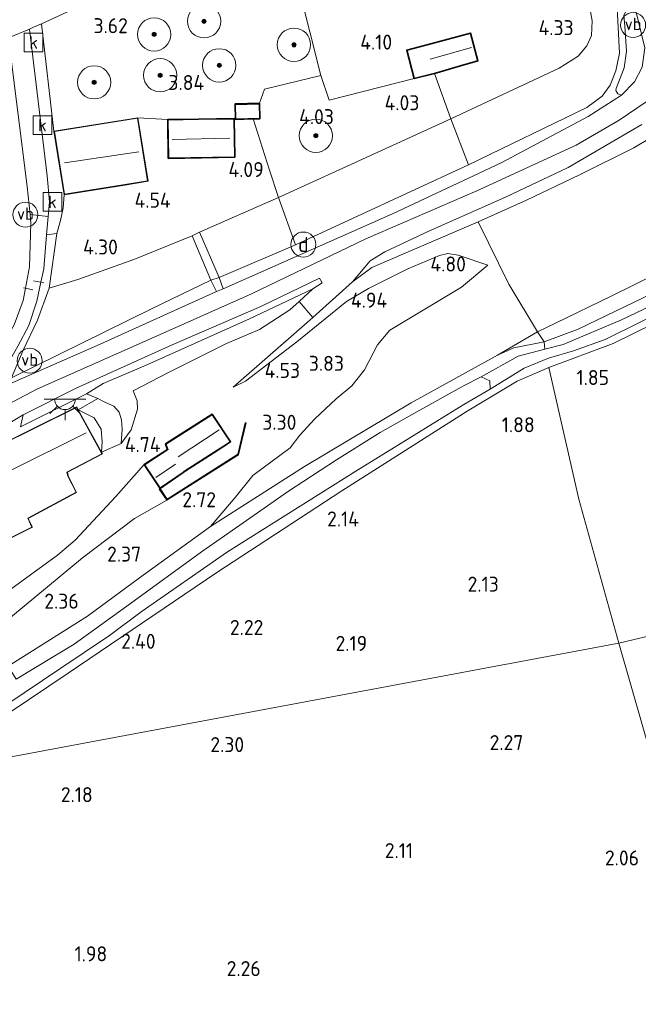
# Model space of a CAD drawing. Extents: x 141961 to 144947, y 416202 to 417778.
# Tile 27 of 122: x 142386 to 142460, y 417126 to 417244. Entities that reach past the tile are written whole.
import ezdxf
from ezdxf.enums import TextEntityAlignment as Align
from ezdxf.lldxf.tags import DXFTag

# ---------------------------------------------------------------- set-up
doc = ezdxf.new("R2010")
doc.units = 0
for name, color, linetype, lineweight in [('B-ME-GR-BOOM-S', 90, 'Continuous', 25), ('B-ME-GR-BOUWLAND_AKKERBOUW-GV', 80, 'Continuous', 13), ('B-ME-GR-GRAS-GV', 60, 'Continuous', 13), ('B-ME-GR-HAAG-G', 90, 'GR-HAAG1', 13), ('B-ME-GR-STRUIK-GV', 90, 'Continuous', 13), ('B-ME-GW-TALUD_KRUIN-G', 90, 'Continuous', 18), ('B-ME-GW-TALUD_TEEN-G', 90, 'Continuous', 18), ('B-ME-IE-MEUBILAIR_DIJKPAAL-S', 7, 'Continuous', 25), ('B-ME-IE-MEUBILAIR_WEGMEUBILAIR-S', 7, 'Continuous', 25), ('B-ME-IE-TERREINAFSCHEIDING_KUNSTMATIG_HEKWERK-G', 20, 'IE-TERREINAFSCHEIDING-KUNSTMATIG', 18), ('B-ME-IE-TERREINAFSCHEIDING_KUNSTMATIG_MUUR-GV', 90, 'Continuous', 18), ('B-ME-KG-GRENS_OPNAME-G', 210, 'KG-OPNAME', 18), ('B-ME-KG-KADASTRAAL_DAKRAND-G', 170, 'Continuous', 18), ('B-ME-KG-KADASTRAAL_NOK-G', 10, 'Continuous', 18), ('B-ME-OG-BEBOUWING_SCHUUR-GV', 7, 'Continuous', 35), ('B-ME-OG-BEBOUWING_TRAP-GV', 7, 'Continuous', 18), ('B-ME-OG-BEBOUWING_WONINGBOUW-GV', 7, 'Continuous', 18), ('B-ME-OG-HOOGTEPUNT-S', 7, 'Continuous', 25), ('B-ME-OG-TERREIN_GROEN_TUIN-GV', 7, 'Continuous', 18), ('B-ME-OG-WATER_SLOOT-G', 120, 'Continuous', 18), ('B-ME-OG-WATER_SLOOT-GV', 120, 'Continuous', 18), ('B-ME-RI-GWA_KOLK-S', 30, 'Continuous', 25), ('B-ME-VH-VERHARDING_ASFALT-GV', 252, 'Continuous', 18), ('B-ME-VH-VERHARDING_BETON-GV', 252, 'Continuous', 18), ('B-ME-VH-VERHARDING_STRAATBAKSTEEN-GV', 252, 'Continuous', 18), ('B-ME-VH-VERHARDING_TEGEL-GV', 252, 'Continuous', 18), ('B-ME-VW-VERKEERSTEKEN_DRAAGCONSTRUCTIE-S', 7, 'Continuous', 25), ('B-ME-WH-WINTERBED-G', 150, 'WH-WINTERBED', 18)]:
    doc.layers.add(name, color=color, linetype=linetype, lineweight=lineweight)
doc.styles.add('NLCS-ISO', font='NLCS-ISO.ttf')
doc.styles.add('NLCS-ISO-ANNOTATIVE-T18', font='NLCS-ISO.ttf', dxfattribs={"height": 1.8})
doc.styles.get("Standard").update_dxf_attribs({"font": 'arial.ttf'})
doc.linetypes.add('GR-HAAG1', pattern='A,6,[176,NLCS.SHX,S=0.125,R=0,X=0,Y=0],-2', length=8)
doc.linetypes.add('IE-TERREINAFSCHEIDING-KUNSTMATIG', pattern='A,4,[82,NLCS.SHX,S=0.75,R=90,X=0,Y=0],4,-2', length=10)
tags = doc.linetypes.add('KG-OPNAME', pattern='A,5.5,-2,["O",Standard,S=1.8,R=0,X=-0.5,Y=-0.9],-2,5.5,-2,[5,NLCS.SHX,S=0.75,R=0,X=0,Y=0],-2', length=19).pattern_tags.tags
tags[6] = DXFTag(74, 10)
tags = doc.linetypes.add('WH-WINTERBED', pattern='A,6,-3.5,["WB",Standard,S=1.8,R=0,X=-1.5,Y=-0.9],-3.5,6,-3.5,6,-3.5,6,-3.5,6,-3.5', length=51).pattern_tags.tags
tags[6] = DXFTag(74, 10)

# ---------------------------------------------------------------- blocks, each defined once
blk = doc.blocks.new('SAL-HOOGTELABEL-SO')
at = {"color": 0, "linetype": 'ByBlock', "lineweight": -2, "style": 'NLCS-ISO-ANNOTATIVE-T18'}
blk.add_attdef('HOOGTE', text='', height=1.8, dxfattribs=at).set_placement((2.79, 0), align=Align.RIGHT)
blk = doc.blocks.new('SGR-BOOM_01-SO')
at = {"linetype": 'ByBlock', "lineweight": 18}
h = blk.add_hatch(color=0, dxfattribs=at)
h.dxf.hatch_style = 1
edge = h.paths.add_edge_path()
edge.add_arc((0, 0), 0.25, 0, 360)
at = {"color": 0, "linetype": 'ByBlock', "lineweight": 18}
for radius in [2, 0.25]:
    blk.add_circle((0, 0), radius, dxfattribs=at)
blk = doc.blocks.new('SIE-DIJKPAAL-SO')
at = {"color": 0, "linetype": 'ByBlock', "lineweight": 18}
blk.add_circle((0, 0), 1.5, dxfattribs=at)
at = {"color": 0, "linetype": 'ByBlock', "lineweight": 18, "style": 'NLCS-ISO'}
blk.add_text('d', height=1.8, dxfattribs=at).set_placement((0, 0), align=Align.MIDDLE_CENTER)
blk = doc.blocks.new('SRI-KOLK-SO')
at = {"color": 0, "linetype": 'ByBlock', "lineweight": 18}
blk.add_lwpolyline([(-1.125, -1.125), (1.125, -1.125), (1.125, 1.125), (-1.125, 1.125)], close=True, dxfattribs=at)
at = {"color": 0, "linetype": 'ByBlock', "lineweight": 18, "style": 'NLCS-ISO'}
blk.add_text('k', height=1.5, dxfattribs=at).set_placement((0, 0), align=Align.MIDDLE_CENTER)
blk = doc.blocks.new('SKL-ET_OV_LICHTPUNT-SO')
at = {"color": 0, "linetype": 'ByBlock', "lineweight": 18}
for points in [[(-1.25, 0), (-2.5, 0)], [(1.25, 0), (2.5, 0)], [(-0.92, -0.85), (-1.83, -1.7)], [(0.92, -0.85), (1.83, -1.7)], [(0, -1.25), (0, -2.5)]]:
    blk.add_lwpolyline(points, dxfattribs=at)
blk.add_lwpolyline([(0, 0), (1.25, 0, -1), (-1.25, 0)], format="xyb", close=True, dxfattribs=at)
blk = doc.blocks.new('SIE-WEG_PAAL_VERKEERSBORD-SO')
at = {"color": 0, "linetype": 'ByBlock', "lineweight": 18}
blk.add_circle((0, 0), 1.5, dxfattribs=at)
at = {"color": 0, "linetype": 'ByBlock', "lineweight": 18, "style": 'NLCS-ISO'}
blk.add_text('vb', height=1.5, dxfattribs=at).set_placement((0, 0.13), align=Align.MIDDLE_CENTER)

msp = doc.modelspace()

# ---------------------------------------------------------------- linework, layer by layer
at = {"layer": 'B-ME-GR-BOUWLAND_AKKERBOUW-GV'}
msp.add_polyline3d([(142617.39, 417207.03, 2.09), (142457.82, 417169.07, 2.27), (142453, 417186.33, 2.23), (142449.41, 417202.14, 1.96), (142457.13, 417205.05, 1.82), (142469.57, 417211.16, 1.81)], dxfattribs=at)
msp.add_polyline3d([(142500.03, 417114.98, 2.26), (142474.93, 417108.04, 2.39), (142471.35, 417121.57, 2.39), (142460.7, 417159.02, 2.28), (142457.82, 417169.07, 2.27), (142617.39, 417207.03, 2.09), (142617.69, 417187.81, 2.11), (142617.81, 417169.15, 2.09), (142617.88, 417158.57, 2.15), (142607.05, 417154.54, 2.21), (142585.91, 417146.64, 2.27), (142563.68, 417138.51, 2.22), (142544.9, 417131.56, 2.19), (142522.68, 417123.34, 2.22)], close=True, dxfattribs=at)
at = {"layer": 'B-ME-GR-GRAS-GV'}
for points in [[(142411.7, 417233.79, 4.06), (142411.75, 417231.94, 4.06), (142411.59, 417232.04, 4.09), (142407.32, 417231.97, 4.09), (142403.6, 417231.91, 4.09), (142400.02, 417232.14, 4.17), (142389.93, 417230.52, 4.17), (142388.45, 417243.4, 4.06), (142392.52, 417245.3, 4.1), (142400.98, 417246.75, 4), (142405.99, 417249.97, 3.96), (142418.09, 417252.82, 3.97), (142421.99, 417237.2, 4.02), (142415.24, 417235.58, 3.99), (142414.63, 417233.87, 4.06)], [(142453.94, 417233.37, 7.27), (142439.74, 417226.49, 7.3), (142437.63, 417232.02, 4.27), (142450.63, 417238.09, 4.14), (142452.92, 417239.54, 4.28), (142453.97, 417240.79, 4.46), (142454.53, 417242.02, 4.51), (142454.6, 417243.79, 4.51), (142453.68, 417248.95, 4.45), (142456.73, 417249.76, 6.01), (142457.6, 417245.31, 6.38), (142457.87, 417239.9, 6.84), (142457.43, 417237.77, 6.93), (142456.77, 417236.07, 7.03), (142455.82, 417234.71, 7.21)], [(142450.18, 417207.47, 2.02), (142448.04, 417206.43, 2.08), (142444.58, 417212.17, 4.12), (142440.91, 417219.64, 7.23), (142446.7, 417222.26, 7.24), (142453.08, 417225.29, 7.24), (142459.62, 417228.51, 7.24), (142463.37, 417230.76, 7.26), (142468.88, 417234.7, 7.18), (142473.26, 417237.87, 7.18), (142476.37, 417240.48, 7.13), (142480.43, 417244.45, 6.96), (142484.59, 417249.08, 6.86), (142488.31, 417246.12, 5.18), (142489.63, 417245.06, 4.58), (142490.16, 417244.64, 4.35), (142496.26, 417239.73, 2.17), (142488.87, 417232.32, 2.13), (142480.58, 417224.48, 2.45), (142474.42, 417219.79, 2.34), (142467.95, 417216.18, 2.14), (142456.97, 417210.75, 2.03)], [(142452.93, 417206.76, 2.03), (142448.82, 417205.23, 2.03), (142448.04, 417206.43, 2.08), (142450.18, 417207.47, 2.02), (142456.97, 417210.75, 2.03), (142467.95, 417216.18, 2.14), (142474.42, 417219.79, 2.34), (142480.58, 417224.48, 2.45), (142488.87, 417232.32, 2.13), (142496.26, 417239.73, 2.17), (142493.51, 417236.25, 2.03), (142489.52, 417231.54, 2.03), (142484.55, 417225.93, 2.03), (142477.46, 417219.83, 2.03), (142471.74, 417216.11, 2.23), (142462.97, 417211.6, 2.22)], [(142435.67, 417237.47, 4.19), (142437.63, 417232.02, 4.27), (142423.78, 417225.7, 4.18), (142416.9, 417222.56, 4.34), (142415.82, 417225.83, 4.25), (142413.86, 417232, 4.14), (142414.68, 417232.02, 4.06), (142414.63, 417233.87, 4.06), (142415.24, 417235.58, 3.99), (142421.99, 417237.2, 4.02), (142423, 417234.23, 3.96), (142433.23, 417236.85, 4.23)], [(142439.74, 417226.49, 7.3), (142418.94, 417216.9, 7.22), (142416.9, 417222.56, 4.34), (142423.78, 417225.7, 4.18), (142437.63, 417232.02, 4.27)], [(142418.94, 417216.9, 7.22), (142409.79, 417212.97, 7.14), (142407.43, 417218.41, 4.37), (142416.9, 417222.56, 4.34)], [(142386.23, 417204.23, 6.47), (142384.82, 417200.93, 7.26), (142401.64, 417209.18, 7.24), (142408.8, 417212.62, 7.14), (142409.45, 417211.26, 7.33), (142395.51, 417204.94, 7.38), (142381.95, 417199.03, 7.32), (142383.52, 417201.2, 7.03), (142384.01, 417201.88, 6.94), (142385.58, 417204.7, 6.35), (142386.91, 417207.18, 6.14), (142387.9, 417210.11, 5.64), (142388.38, 417212.4, 5.32), (142388.72, 417213.99, 5.11), (142389.04, 417218.09, 4.67), (142390.28, 417218.26, 4.52), (142389.38, 417211.68, 5.28), (142387.97, 417207.84, 5.86)], [(142401.64, 417209.18, 7.24), (142384.82, 417200.93, 7.26), (142386.23, 417204.23, 6.47), (142387.97, 417207.84, 5.86), (142389.38, 417211.68, 5.28), (142392.81, 417212.71, 4.39), (142399.54, 417215.12, 4.32), (142406.56, 417217.98, 4.38), (142408.8, 417212.62, 7.14)], [(142393.83, 417198.98, 7.11), (142385.92, 417195.02, 7.09), (142386.24, 417196.48, 7.33), (142392.53, 417199.65, 7.39), (142404.14, 417204.88, 7.32), (142414.78, 417209.46, 7.38), (142421.85, 417212.86, 7.35), (142422.17, 417212.32, 7.25), (142421.04, 417211.61, 7.16), (142413.45, 417208, 7.22), (142401, 417202.45, 7.19), (142395.87, 417200.25, 7.13)], [(142457.82, 417169.07, 2.27), (142371.92, 417153.02, 2.16), (142376.49, 417155.76, 2.23), (142382.33, 417159.21, 2.23), (142391.64, 417165.44, 2.25), (142409.49, 417177.53, 2.32), (142424.51, 417187.35, 2.17), (142439.6, 417196.93, 2.1), (142445.6, 417200.51, 2.13), (142449.41, 417202.14, 1.96), (142453, 417186.33, 2.23)]]:
    msp.add_polyline3d(points, close=True, dxfattribs=at)
for points in [[(142458.4, 417244.47, 6.54), (142458.52, 417243.14, 6.62), (142458.71, 417240.15, 6.89), (142458.45, 417238.13, 7.08), (142457.47, 417235.66, 7.15), (142457.45, 417235.4, 7.2), (142457.68, 417235.03, 7.23), (142458.12, 417234.87, 7.23), (142454.1, 417232.27, 7.29), (142443.66, 417226.74, 7.29), (142430.62, 417220.61, 7.47), (142410.27, 417211.59, 7.34), (142409.79, 417212.97, 7.14), (142418.94, 417216.9, 7.22), (142439.74, 417226.49, 7.3), (142453.94, 417233.37, 7.27), (142455.82, 417234.71, 7.21), (142456.77, 417236.07, 7.03), (142457.43, 417237.77, 6.93), (142457.87, 417239.9, 6.84), (142457.6, 417245.31, 6.38)], [(142384.49, 417241.74, 4.05), (142386.74, 417223.87, 4.29), (142387.08, 417220.51, 4.48), (142387.18, 417219.47, 4.54), (142387, 417214.24, 5.12), (142386.51, 417211.68, 5.47), (142386.23, 417210.2, 5.68), (142385.17, 417207.29, 6.11)], [(142463.37, 417230.76, 7.26), (142459.62, 417228.51, 7.24), (142453.08, 417225.29, 7.24), (142446.7, 417222.26, 7.24), (142440.91, 417219.64, 7.23), (142428.14, 417214.14, 7.3), (142425.82, 417212.45, 7.09), (142427.92, 417214.95, 7.38), (142429.68, 417216.04, 7.34), (142435.07, 417218.55, 7.34), (142444.18, 417222.6, 7.35), (142451.72, 417226.16, 7.41), (142460.56, 417231.32, 7.44)], [(142375.65, 417155.94, 1.38), (142390.65, 417165.97, 1.38), (142396.6, 417169.99, 1.38), (142400.41, 417172.83, 1.38), (142410.8, 417180.03, 1.38), (142426.21, 417189.72, 1.38), (142439.19, 417197.73, 1.38), (142442.33, 417199.57, 1.38), (142446.43, 417202.07, 1.38), (142449.35, 417203.27, 1.38), (142452.37, 417204.16, 1.38), (142456.16, 417205.52, 1.38), (142468.78, 417211.75, 1.38)], [(142469.57, 417211.16, 1.81), (142457.13, 417205.05, 1.82), (142449.41, 417202.14, 1.96), (142445.6, 417200.51, 2.13), (142439.6, 417196.93, 2.1), (142424.51, 417187.35, 2.17), (142409.49, 417177.53, 2.32), (142391.64, 417165.44, 2.25), (142382.33, 417159.21, 2.23)], [(142465.24, 417211.29, 1.43), (142458.13, 417207.88, 1.43), (142451.11, 417204.9, 1.43), (142448.93, 417204.36, 1.43), (142448.82, 417205.23, 2.03), (142452.93, 417206.76, 2.03), (142462.97, 417211.6, 2.22)], [(142340.85, 417124.51, 3.21), (142335.54, 417126.01, 3.54), (142336.38, 417127.79, 3.6), (142337.28, 417129.7, 3.62), (142337.96, 417131.1, 3.65), (142340.76, 417130.22, 3.4), (142342.62, 417129.79, 3.35), (142350.42, 417127.09, 2.55), (142349.31, 417129.09, 2.46), (142347.6, 417130.82, 2.46), (142344.84, 417133.02, 2.56), (142347.76, 417136.65, 2.38), (142349.49, 417138.2, 2.36), (142351.53, 417139.79, 2.21), (142357.26, 417143.31, 2.26), (142371.92, 417153.02, 2.16), (142457.82, 417169.07, 2.27), (142460.7, 417159.02, 2.28), (142471.35, 417121.57, 2.39)]]:
    msp.add_polyline3d(points, dxfattribs=at)
at = {"layer": 'B-ME-GR-HAAG-G'}
msp.add_polyline3d([(142380.6, 417172.53, 3.83), (142390.35, 417179.63, 4.1), (142392.49, 417181.44, 4.27), (142397.36, 417186.66, 4.5), (142400.79, 417190.49, 4.59)], dxfattribs=at)
at = {"layer": 'B-ME-GR-STRUIK-GV'}
msp.add_polyline3d([(142459.69, 417236.47, 7.22), (142458.12, 417234.87, 7.23), (142457.68, 417235.03, 7.23), (142457.45, 417235.4, 7.2), (142457.47, 417235.66, 7.15), (142458.45, 417238.13, 7.08), (142458.71, 417240.15, 6.89), (142458.52, 417243.14, 6.62), (142458.4, 417244.47, 6.54), (142458.71, 417245.01, 6.46), (142459.77, 417245.31, 6.54), (142460.93, 417240.53, 7.01), (142460.59, 417238.2, 7.14)], close=True, dxfattribs=at)
at = {"layer": 'B-ME-GW-TALUD_KRUIN-G'}
for points in [[(142440.91, 417219.64, 7.23), (142428.14, 417214.14, 7.3), (142425.82, 417212.45, 7.09)], [(142409.79, 417212.97, 7.14), (142418.94, 417216.9, 7.22)], [(142408.75, 417183.07, 2.01), (142411.71, 417186.56, 2.42), (142413.84, 417189.17, 2.95), (142418.32, 417192.5, 2.83), (142419.48, 417194.03, 3.3), (142421.29, 417195.99, 3.71), (142423.83, 417198.38, 3.96), (142425.74, 417199.96, 4.03), (142427.24, 417201.86, 4.12), (142428.79, 417204.86, 4.48), (142430.29, 417206.64, 4.84), (142436.09, 417210.1, 4.85), (142438.91, 417211.78, 4.88), (142442.08, 417214.44, 5)], [(142384.82, 417200.93, 7.26), (142401.64, 417209.18, 7.24), (142408.8, 417212.62, 7.14)], [(142421.04, 417211.61, 7.16), (142413.45, 417208, 7.22), (142401, 417202.45, 7.19), (142395.87, 417200.25, 7.13), (142393.83, 417198.98, 7.11), (142395.22, 417198.43, 6.91)]]:
    msp.add_polyline3d(points, dxfattribs=at)
at = {"layer": 'B-ME-GW-TALUD_TEEN-G'}
for points in [[(142450.26, 417265.99, 4.48), (142450.56, 417264.43, 4.37), (142452.52, 417255.14, 4.39), (142452.79, 417253.88, 4.39), (142453.68, 417248.95, 4.45), (142454.6, 417243.79, 4.51), (142454.53, 417242.02, 4.51), (142453.97, 417240.79, 4.46), (142452.92, 417239.54, 4.28), (142450.63, 417238.09, 4.14), (142437.63, 417232.02, 4.27), (142423.78, 417225.7, 4.18), (142416.9, 417222.56, 4.34)], [(142496.26, 417239.73, 2.17), (142488.87, 417232.32, 2.13), (142480.58, 417224.48, 2.45), (142474.42, 417219.79, 2.34), (142467.95, 417216.18, 2.14), (142456.97, 417210.75, 2.03), (142450.18, 417207.47, 2.02), (142448.04, 417206.43, 2.08), (142443.21, 417203.63, 2.03)], [(142411.46, 417199.78, 5.33), (142412.95, 417200.51, 5.17), (142419.12, 417205.22, 5.33), (142425.07, 417210.08, 5.72), (142427.72, 417211.64, 5.8), (142432.46, 417213.98, 5.74), (142436.24, 417215.62, 5.84), (142437.27, 417215.83, 5.78), (142438.51, 417215.66, 5.61), (142442.08, 417214.44, 5)], [(142389.38, 417211.68, 5.28), (142387.97, 417207.84, 5.86), (142386.23, 417204.23, 6.47), (142384.82, 417200.93, 7.26)], [(142398.03, 417193.02, 4.96), (142399.23, 417194.69, 5.27), (142399.99, 417197.17, 5.41), (142399.93, 417198.15, 5.47), (142399.44, 417199.36, 5.61), (142403.63, 417201.5, 5.76), (142410.68, 417205.02, 5.97), (142414.63, 417206.71, 6.27), (142418.28, 417209.06, 6.66), (142419.38, 417210.08, 6.86), (142421.04, 417211.61, 7.16)], [(142384.45, 417166.3, 2.2), (142384.46, 417168.48, 2.56), (142383.89, 417170.75, 2.7), (142384.13, 417171.66, 2.7), (142384.95, 417172.33, 2.73), (142393.37, 417179.32, 3.01), (142399.62, 417184.01, 3.45), (142403.5, 417186.22, 3.39)]]:
    msp.add_polyline3d(points, dxfattribs=at)
at = {"layer": 'B-ME-IE-TERREINAFSCHEIDING_KUNSTMATIG_HEKWERK-G'}
for points in [[(142521.69, 417304.32, 6.66), (142519.46, 417301.82, 6.68), (142514.92, 417296.2, 6.71), (142510.86, 417290.43, 6.71), (142505.7, 417282.42, 6.74), (142501.7, 417275.81, 6.76), (142499.07, 417271.09, 6.79), (142495.9, 417265.29, 6.8), (142492.77, 417260.42, 6.82), (142490.42, 417256.9, 6.8), (142487.56, 417253.01, 6.81), (142484.59, 417249.08, 6.86), (142480.43, 417244.45, 6.96), (142476.37, 417240.48, 7.13), (142473.26, 417237.87, 7.18), (142468.88, 417234.7, 7.18), (142463.37, 417230.76, 7.26), (142459.62, 417228.51, 7.24), (142453.08, 417225.29, 7.24), (142446.7, 417222.26, 7.24), (142440.91, 417219.64, 7.23)], [(142392.52, 417245.3, 4.1), (142400.98, 417246.75, 4), (142405.99, 417249.97, 3.96), (142418.09, 417252.82, 3.97), (142421.99, 417237.2, 4.02), (142415.24, 417235.58, 3.99), (142414.63, 417233.87, 4.06)], [(142456.73, 417249.76, 6.01), (142457.6, 417245.31, 6.38), (142457.87, 417239.9, 6.84), (142457.43, 417237.77, 6.93), (142456.77, 417236.07, 7.03), (142455.82, 417234.71, 7.21), (142453.94, 417233.37, 7.27), (142439.74, 417226.49, 7.3), (142418.94, 417216.9, 7.22)], [(142389.93, 417230.52, 4.17), (142388.45, 417243.4, 4.06)], [(142448.82, 417205.23, 2.03), (142452.93, 417206.76, 2.03), (142462.97, 417211.6, 2.22), (142471.74, 417216.11, 2.23), (142477.46, 417219.83, 2.03), (142484.55, 417225.93, 2.03), (142489.52, 417231.54, 2.03), (142493.51, 417236.25, 2.03), (142496.26, 417239.73, 2.17)], [(142421.99, 417237.2, 4.02), (142423, 417234.23, 3.96), (142433.23, 417236.85, 4.23)], [(142435.67, 417237.47, 4.19), (142437.63, 417232.02, 4.27)], [(142403.6, 417231.91, 4.09), (142400.02, 417232.14, 4.17)], [(142411.59, 417232.04, 4.09), (142411.75, 417231.94, 4.06)], [(142413.86, 417232, 4.14), (142415.82, 417225.83, 4.25), (142416.9, 417222.56, 4.34)], [(142437.63, 417232.02, 4.27), (142439.74, 417226.49, 7.3)], [(142416.9, 417222.56, 4.34), (142407.43, 417218.41, 4.37)], [(142418.94, 417216.9, 7.22), (142416.9, 417222.56, 4.34)], [(142440.91, 417219.64, 7.23), (142444.58, 417212.17, 4.12), (142448.04, 417206.43, 2.08), (142448.82, 417205.23, 2.03)], [(142390.28, 417218.26, 4.52), (142389.38, 417211.68, 5.28)], [(142406.56, 417217.98, 4.38), (142399.54, 417215.12, 4.32), (142392.81, 417212.71, 4.39), (142389.38, 417211.68, 5.28)], [(142387.48, 417212.57, 5.32), (142388.38, 417212.4, 5.32), (142388.73, 417212.31, 5.32)], [(142425.82, 417212.45, 7.09), (142421.03, 417208.17, 6.74), (142420.04, 417207.29, 6.67), (142411.46, 417199.78, 5.33)], [(142386.29, 417211.72, 5.47), (142386.51, 417211.68, 5.47), (142387.4, 417211.46, 5.44)], [(142457.82, 417169.07, 2.27), (142453, 417186.33, 2.23), (142449.41, 417202.14, 1.96)], [(142361.06, 417073.11, 2.29), (142382.61, 417079.72, 2.31), (142405.93, 417086.9, 2.31), (142429.25, 417094.08, 2.31), (142449.15, 417100.18, 2.35), (142474.93, 417108.04, 2.39), (142471.35, 417121.57, 2.39), (142460.7, 417159.02, 2.28), (142457.82, 417169.07, 2.27)]]:
    msp.add_polyline3d(points, dxfattribs=at)
at = {"layer": 'B-ME-IE-TERREINAFSCHEIDING_KUNSTMATIG_MUUR-GV'}
msp.add_polyline3d([(142412.12, 417191.68, 3.17), (142403.5, 417186.22, 3.39), (142402.59, 417187.56, 3.76), (142402.68, 417187.62, 4.59), (142403.53, 417186.36, 4.56), (142412.03, 417191.74, 4.54), (142412.92, 417195.53, 4.47), (142413.02, 417195.51, 4.21)], close=True, dxfattribs=at)
at = {"layer": 'B-ME-KG-GRENS_OPNAME-G'}
msp.add_polyline3d([(142460.17, 417290.25, 3.81), (142456.6, 417285.81, 4.3), (142453.61, 417282.09, 4.3), (142453.33, 417281.78, 4.51), (142449.17, 417276.27, 4.55), (142448.76, 417275.8, 4.51), (142448.44, 417275.45, 4.57), (142447.92, 417274.81, 4.5), (142445.6, 417271.86, 4.49), (142443.43, 417269.86, 4.51), (142441.85, 417268.4, 4.4), (142436.5, 417265.9, 4.18), (142433.54, 417264.51, 4.18), (142418.04, 417256.17, 4), (142392.52, 417245.3, 4.1), (142388.45, 417243.4, 4.06), (142387.47, 417243.01, 4.05), (142387.01, 417242.77, 4.03), (142384.49, 417241.74, 4.05), (142383.15, 417241.23, 4.06), (142360.18, 417230.32, 3.63), (142273.58, 417189.01, 2.21)], dxfattribs=at)
at = {"layer": 'B-ME-KG-KADASTRAAL_DAKRAND-G'}
for points in [[(142433.27, 417236.91, 5.25), (142432.38, 417240.22, 5.25), (142434.63, 417240.83, 6.63), (142439.94, 417242.25, 6.63), (142440.81, 417239, 6.63), (142438.76, 417238.41, 6.63), (142435.62, 417237.51, 6.63)], [(142411.8, 417231.99, 5.76), (142411.75, 417233.74, 5.98), (142414.58, 417233.82, 5.98), (142414.62, 417232.07, 5.76)], [(142391.2, 417222.95, 7.03), (142389.99, 417230.48, 7.03), (142399.98, 417232.08, 7.03), (142401.19, 417224.55, 7.03), (142398.46, 417224.11, 7.03)], [(142403.72, 417227.32, 6.47), (142403.65, 417231.86, 6.47), (142407.32, 417231.92, 6.47), (142411.54, 417231.98, 6.47), (142411.61, 417227.44, 6.47)], [(142368.26, 417172.84, 6.99), (142367.2, 417175.06, 7), (142366.96, 417175.66, 9.78), (142366.23, 417175.27, 9.78), (142362.72, 417182.52, 10.32), (142367.05, 417184.71, 10.52), (142373.71, 417188.04, 10.52), (142373.88, 417188.07, 9.93), (142392.65, 417197.36, 9.88), (142395.7, 417191.8, 9.88), (142391.49, 417189.6, 9.74), (142391.6, 417189.12, 7.4), (142392.59, 417187.19, 7.31), (142386.79, 417184.05, 7.31), (142387.3, 417183, 6.98), (142377.48, 417178.07, 6.67), (142377.79, 417177.39, 7)], [(142408.94, 417196.47, 7.04), (142403.4, 417192.96, 7.04), (142403.65, 417192.3, 6.62), (142400.86, 417190.47, 6.62), (142402.69, 417187.69, 6.42), (142405.45, 417189.58, 6.62), (142405.6, 417189.69, 7.02), (142409.16, 417191.98, 7.02), (142411.09, 417193.24, 7.04)]]:
    msp.add_polyline3d(points, close=True, dxfattribs=at)
at = {"layer": 'B-ME-KG-KADASTRAAL_NOK-G'}
for points in [[(142435.13, 417239.17, 8.32), (142440.1, 417240.59, 8.32)], [(142411.8, 417233.69, 5.98), (142414.53, 417233.77, 5.97)], [(142404.14, 417229.53, 8.67), (142411.06, 417229.69, 8.67)], [(142391.2, 417226.74, 11.01), (142400.12, 417228.05, 11.01)], [(142409.8, 417194.66, 9.13), (142404.86, 417191.44, 9.13)], [(142375.33, 417185.14, 12.81), (142393.8, 417194.29, 12.82)], [(142404.54, 417190.53, 7.83), (142402.18, 417188.94, 7.83)]]:
    msp.add_polyline3d(points, dxfattribs=at)
at = {"layer": 'B-ME-OG-BEBOUWING_SCHUUR-GV'}
for points in [[(142435.67, 417237.47, 4.19), (142433.23, 417236.85, 4.23), (142432.32, 417240.26, 4.23), (142434.61, 417240.87, 4.23), (142439.97, 417242.31, 4.23), (142440.87, 417238.96, 4.23), (142438.77, 417238.36, 4.23)], [(142413.86, 417232, 4.14), (142411.75, 417231.94, 4.06), (142411.7, 417233.79, 4.06), (142414.63, 417233.87, 4.06), (142414.68, 417232.02, 4.06)], [(142411.66, 417227.39, 4.09), (142403.67, 417227.26, 4.09), (142403.6, 417231.91, 4.09), (142407.32, 417231.97, 4.09), (142411.59, 417232.04, 4.09)], [(142405.48, 417189.54, 4.59), (142402.68, 417187.62, 4.59), (142400.79, 417190.49, 4.59), (142403.59, 417192.32, 4.59), (142403.34, 417192.98, 4.59), (142408.95, 417196.54, 4.59), (142411.16, 417193.23, 4.59), (142409.19, 417191.94, 4.59), (142405.63, 417189.65, 4.59)]]:
    msp.add_polyline3d(points, close=True, dxfattribs=at)
at = {"layer": 'B-ME-OG-BEBOUWING_TRAP-GV'}
for points in [[(142409.79, 417212.97, 7.14), (142408.8, 417212.62, 7.14), (142406.56, 417217.98, 4.38), (142407.43, 417218.41, 4.37)], [(142398.03, 417193.02, 4.96), (142395.66, 417191.97, 5.04), (142395.72, 417193.24, 5.32), (142395.62, 417194.75, 5.78), (142394.77, 417196.12, 6.26), (142392.86, 417197.08, 6.77), (142395.22, 417198.43, 6.91), (142395.99, 417198.03, 6.7), (142397.14, 417197.52, 6.45), (142397.77, 417196.78, 6.21), (142398.04, 417195.89, 5.84), (142398.12, 417194.75, 5.39)]]:
    msp.add_polyline3d(points, close=True, dxfattribs=at)
at = {"layer": 'B-ME-OG-BEBOUWING_WONINGBOUW-GV'}
for points in [[(142398.47, 417224.06, 4.17), (142391.16, 417222.89, 4.49), (142389.93, 417230.52, 4.17), (142400.02, 417232.14, 4.17), (142401.25, 417224.51, 4.17)], [(142377.86, 417177.37, 4.71), (142368.23, 417172.77, 4.71), (142367.16, 417175.04, 4.71), (142366.94, 417175.59, 4.71), (142366.21, 417175.2, 4.71), (142365.9, 417175.83, 6.73), (142362.65, 417182.54, 7.33), (142367.03, 417184.76, 7.33), (142373.7, 417188.09, 7.33), (142373.87, 417188.11, 7.33), (142392.67, 417197.42, 6.9), (142392.86, 417197.08, 6.77), (142395.66, 417191.97, 5.04), (142395.76, 417191.78, 4.71), (142391.55, 417189.58, 4.71), (142391.65, 417189.14, 4.71), (142392.66, 417187.16, 4.71), (142386.86, 417184.03, 4.71), (142387.37, 417182.98, 4.71), (142377.55, 417178.05, 4.71)]]:
    msp.add_polyline3d(points, close=True, dxfattribs=at)
at = {"layer": 'B-ME-OG-TERREIN_GROEN_TUIN-GV'}
for points in [[(142453.68, 417248.95, 4.45), (142454.6, 417243.79, 4.51), (142454.53, 417242.02, 4.51), (142453.97, 417240.79, 4.46), (142452.92, 417239.54, 4.28), (142450.63, 417238.09, 4.14), (142437.63, 417232.02, 4.27), (142435.67, 417237.47, 4.19), (142438.77, 417238.36, 4.23), (142440.87, 417238.96, 4.23), (142439.97, 417242.31, 4.23), (142434.61, 417240.87, 4.23), (142432.32, 417240.26, 4.23), (142433.23, 417236.85, 4.23), (142423, 417234.23, 3.96), (142421.99, 417237.2, 4.02), (142418.09, 417252.82, 3.97)], [(142377.55, 417178.05, 4.71), (142387.37, 417182.98, 4.71), (142386.86, 417184.03, 4.71), (142392.66, 417187.16, 4.71), (142391.65, 417189.14, 4.71), (142391.55, 417189.58, 4.71), (142395.76, 417191.78, 4.71), (142395.66, 417191.97, 5.04), (142398.03, 417193.02, 4.96), (142399.23, 417194.69, 5.27), (142399.99, 417197.17, 5.41), (142399.93, 417198.15, 5.47), (142399.44, 417199.36, 5.61), (142403.63, 417201.5, 5.76), (142410.68, 417205.02, 5.97), (142414.63, 417206.71, 6.27), (142418.28, 417209.06, 6.66), (142419.38, 417210.08, 6.86), (142421.03, 417208.17, 6.74), (142420.04, 417207.29, 6.67), (142411.46, 417199.78, 5.33), (142412.95, 417200.51, 5.17), (142419.12, 417205.22, 5.33), (142425.07, 417210.08, 5.72), (142427.72, 417211.64, 5.8), (142432.46, 417213.98, 5.74), (142436.24, 417215.62, 5.84), (142437.27, 417215.83, 5.78), (142438.51, 417215.66, 5.61), (142442.08, 417214.44, 5), (142438.91, 417211.78, 4.88), (142436.09, 417210.1, 4.85), (142430.29, 417206.64, 4.84), (142428.79, 417204.86, 4.48), (142427.24, 417201.86, 4.12), (142425.74, 417199.96, 4.03), (142423.83, 417198.38, 3.96), (142421.29, 417195.99, 3.71), (142419.48, 417194.03, 3.3), (142418.32, 417192.5, 2.83), (142413.84, 417189.17, 2.95), (142411.71, 417186.56, 2.42), (142408.75, 417183.07, 2.01), (142400.2, 417176.92, 2), (142393.98, 417172.29, 1.98), (142384.45, 417166.3, 2.2)], [(142372.67, 417188.4, 7.31), (142386.24, 417196.48, 7.33), (142385.92, 417195.02, 7.09), (142393.83, 417198.98, 7.11), (142395.22, 417198.43, 6.91), (142392.86, 417197.08, 6.77), (142392.67, 417197.42, 6.9), (142373.87, 417188.11, 7.33)], [(142384.95, 417172.33, 2.73), (142393.37, 417179.32, 3.01), (142399.62, 417184.01, 3.45), (142403.5, 417186.22, 3.39), (142412.12, 417191.68, 3.17), (142413.02, 417195.51, 4.21), (142412.92, 417195.53, 4.47), (142412.03, 417191.74, 4.54), (142403.53, 417186.36, 4.56), (142402.68, 417187.62, 4.59), (142405.48, 417189.54, 4.59), (142405.63, 417189.65, 4.59), (142409.19, 417191.94, 4.59), (142411.16, 417193.23, 4.59), (142408.95, 417196.54, 4.59), (142403.34, 417192.98, 4.59), (142403.59, 417192.32, 4.59), (142400.79, 417190.49, 4.59), (142397.36, 417186.66, 4.5), (142392.49, 417181.44, 4.27), (142390.35, 417179.63, 4.1), (142380.6, 417172.53, 3.83)]]:
    msp.add_polyline3d(points, dxfattribs=at)
for points in [[(142403.6, 417231.91, 4.09), (142403.67, 417227.26, 4.09), (142411.66, 417227.39, 4.09), (142411.59, 417232.04, 4.09), (142411.75, 417231.94, 4.06), (142413.86, 417232, 4.14), (142415.82, 417225.83, 4.25), (142416.9, 417222.56, 4.34), (142407.43, 417218.41, 4.37), (142406.56, 417217.98, 4.38), (142399.54, 417215.12, 4.32), (142392.81, 417212.71, 4.39), (142389.38, 417211.68, 5.28), (142390.28, 417218.26, 4.52), (142390.73, 417219.82, 4.54), (142391.06, 417221.34, 4.54), (142391.16, 417222.89, 4.49), (142398.47, 417224.06, 4.17), (142401.25, 417224.51, 4.17), (142400.02, 417232.14, 4.17)], [(142440.91, 417219.64, 7.23), (142444.58, 417212.17, 4.12), (142448.04, 417206.43, 2.08), (142443.21, 417203.63, 2.03), (142432.84, 417197.93, 2.03), (142420.03, 417190.25, 2.03), (142408.75, 417183.07, 2.01), (142411.71, 417186.56, 2.42), (142413.84, 417189.17, 2.95), (142418.32, 417192.5, 2.83), (142419.48, 417194.03, 3.3), (142421.29, 417195.99, 3.71), (142423.83, 417198.38, 3.96), (142425.74, 417199.96, 4.03), (142427.24, 417201.86, 4.12), (142428.79, 417204.86, 4.48), (142430.29, 417206.64, 4.84), (142436.09, 417210.1, 4.85), (142438.91, 417211.78, 4.88), (142442.08, 417214.44, 5), (142438.51, 417215.66, 5.61), (142437.27, 417215.83, 5.78), (142436.24, 417215.62, 5.84), (142432.46, 417213.98, 5.74), (142427.72, 417211.64, 5.8), (142425.07, 417210.08, 5.72), (142419.12, 417205.22, 5.33), (142412.95, 417200.51, 5.17), (142411.46, 417199.78, 5.33), (142420.04, 417207.29, 6.67), (142421.03, 417208.17, 6.74), (142425.82, 417212.45, 7.09), (142428.14, 417214.14, 7.3)], [(142399.23, 417194.69, 5.27), (142398.03, 417193.02, 4.96), (142398.12, 417194.75, 5.39), (142398.04, 417195.89, 5.84), (142397.77, 417196.78, 6.21), (142397.14, 417197.52, 6.45), (142395.99, 417198.03, 6.7), (142395.22, 417198.43, 6.91), (142393.83, 417198.98, 7.11), (142395.87, 417200.25, 7.13), (142401, 417202.45, 7.19), (142413.45, 417208, 7.22), (142421.04, 417211.61, 7.16), (142419.38, 417210.08, 6.86), (142418.28, 417209.06, 6.66), (142414.63, 417206.71, 6.27), (142410.68, 417205.02, 5.97), (142403.63, 417201.5, 5.76), (142399.44, 417199.36, 5.61), (142399.93, 417198.15, 5.47), (142399.99, 417197.17, 5.41)], [(142445.2, 417204.51, 2.03), (142443.21, 417203.63, 2.03), (142448.04, 417206.43, 2.08), (142448.82, 417205.23, 2.03)], [(142392.36, 417168.94, 1.38), (142385.4, 417164.75, 1.38), (142384.45, 417166.3, 2.2), (142393.98, 417172.29, 1.98), (142400.2, 417176.92, 2), (142408.75, 417183.07, 2.01), (142420.03, 417190.25, 2.03), (142432.84, 417197.93, 2.03), (142443.21, 417203.63, 2.03), (142445.2, 417204.51, 2.03), (142448.82, 417205.23, 2.03), (142448.93, 417204.36, 1.43), (142445.72, 417203.5, 1.43), (142441.25, 417201.02, 1.38), (142439.23, 417200.01, 1.38), (142433.53, 417196.85, 1.38), (142429.12, 417194.35, 1.38), (142423.89, 417191.06, 1.38), (142417.98, 417187.23, 1.38), (142414.4, 417184.7, 1.38), (142411.36, 417182.6, 1.38), (142407.65, 417180.04, 1.38), (142398.71, 417173.49, 1.38)], [(142395.72, 417193.24, 5.32), (142395.66, 417191.97, 5.04), (142392.86, 417197.08, 6.77), (142394.77, 417196.12, 6.26), (142395.62, 417194.75, 5.78)], [(142384.46, 417168.48, 2.56), (142384.45, 417166.3, 2.2), (142381.22, 417167.81, 3.62), (142380.19, 417169.74, 3.77), (142380.1, 417171.19, 3.75), (142380.6, 417172.53, 3.83), (142390.35, 417179.63, 4.1), (142392.49, 417181.44, 4.27), (142397.36, 417186.66, 4.5), (142400.79, 417190.49, 4.59), (142402.68, 417187.62, 4.59), (142402.59, 417187.56, 3.76), (142403.5, 417186.22, 3.39), (142399.62, 417184.01, 3.45), (142393.37, 417179.32, 3.01), (142384.95, 417172.33, 2.73), (142384.13, 417171.66, 2.7), (142383.89, 417170.75, 2.7)]]:
    msp.add_polyline3d(points, close=True, dxfattribs=at)
at = {"layer": 'B-ME-OG-WATER_SLOOT-G'}
for points in [[(142371.92, 417153.02, 2.16), (142376.49, 417155.76, 2.23), (142382.33, 417159.21, 2.23), (142391.64, 417165.44, 2.25), (142409.49, 417177.53, 2.32), (142424.51, 417187.35, 2.17), (142439.6, 417196.93, 2.1), (142445.6, 417200.51, 2.13), (142449.41, 417202.14, 1.96), (142457.13, 417205.05, 1.82), (142469.57, 417211.16, 1.81), (142479.58, 417217.67, 1.84), (142490.4, 417227.15, 1.83), (142499.85, 417239.05, 1.92), (142507.47, 417250.53, 2), (142513.65, 417260.65, 2.01), (142516.54, 417265.3, 2.13), (142518.63, 417268.6, 2.12), (142523.4, 417276.21, 2.12), (142524.35, 417277.39, 2.11), (142525.41, 417278.03, 2.01), (142528.05, 417278.62, 2.13)], [(142448.82, 417205.23, 2.03), (142445.2, 417204.51, 2.03), (142443.21, 417203.63, 2.03), (142432.84, 417197.93, 2.03), (142420.03, 417190.25, 2.03), (142408.75, 417183.07, 2.01), (142400.2, 417176.92, 2), (142393.98, 417172.29, 1.98), (142384.45, 417166.3, 2.2), (142376.6, 417160.02, 2.16)]]:
    msp.add_polyline3d(points, dxfattribs=at)
at = {"layer": 'B-ME-OG-WATER_SLOOT-GV'}
for points in [[(142468.78, 417211.75, 1.38), (142456.16, 417205.52, 1.38), (142452.37, 417204.16, 1.38), (142449.35, 417203.27, 1.38), (142446.43, 417202.07, 1.38), (142442.33, 417199.57, 1.38), (142442.29, 417200.55, 1.38), (142441.25, 417201.02, 1.38), (142445.72, 417203.5, 1.43), (142448.93, 417204.36, 1.43), (142451.11, 417204.9, 1.43), (142458.13, 417207.88, 1.43), (142465.24, 417211.29, 1.43)], [(142385.4, 417164.75, 1.38), (142392.36, 417168.94, 1.38), (142398.71, 417173.49, 1.38), (142407.65, 417180.04, 1.38), (142411.36, 417182.6, 1.38), (142414.4, 417184.7, 1.38), (142417.98, 417187.23, 1.38), (142423.89, 417191.06, 1.38), (142429.12, 417194.35, 1.38), (142433.53, 417196.85, 1.38), (142439.23, 417200.01, 1.38), (142441.25, 417201.02, 1.38), (142442.29, 417200.55, 1.38), (142442.33, 417199.57, 1.38), (142439.19, 417197.73, 1.38), (142426.21, 417189.72, 1.38), (142410.8, 417180.03, 1.38), (142400.41, 417172.83, 1.38), (142396.6, 417169.99, 1.38), (142390.65, 417165.97, 1.38), (142375.65, 417155.94, 1.38)]]:
    msp.add_polyline3d(points, dxfattribs=at)
at = {"layer": 'B-ME-VH-VERHARDING_ASFALT-GV'}
for points in [[(142460.93, 417240.53, 7.01), (142459.77, 417245.31, 6.54), (142453.34, 417264.18, 5.16), (142452.43, 417266.41, 4.97), (142451.56, 417267.1, 4.82), (142450.51, 417266.9, 4.68), (142448.98, 417265.95, 4.5), (142447.01, 417267.73, 4.34), (142449.13, 417270.03, 4.61), (142449.36, 417271.27, 4.52), (142449.04, 417272.6, 4.56), (142448.44, 417275.45, 4.57), (142448.76, 417275.8, 4.51), (142449.17, 417276.27, 4.55), (142453.33, 417281.78, 4.51), (142453.49, 417281.08, 4.53), (142453.73, 417280.01, 4.54), (142454.8, 417275.18, 4.63), (142453.89, 417274.96, 4.62), (142455.26, 417270.17, 4.88), (142455.69, 417268.28, 4.98), (142459.19, 417256.64, 5.73), (142461.44, 417250.49, 6.24)], [(142316.59, 417166.67, 7.39), (142322.3, 417169.96, 7.41), (142327.87, 417173.24, 7.39), (142332.83, 417175.83, 7.37), (142338.68, 417178.67, 7.35), (142348.92, 417183.13, 7.36), (142361.25, 417188.58, 7.42), (142369.89, 417192.89, 7.39), (142372.61, 417194.11, 7.37), (142378.05, 417196.71, 7.42), (142379.33, 417197.81, 7.31), (142379.89, 417198.82, 7.15), (142381.95, 417199.03, 7.32), (142395.51, 417204.94, 7.38), (142409.45, 417211.26, 7.33), (142410.27, 417211.59, 7.34), (142430.62, 417220.61, 7.47), (142443.66, 417226.74, 7.29), (142454.1, 417232.27, 7.29), (142458.12, 417234.87, 7.23), (142459.69, 417236.47, 7.22), (142460.59, 417238.2, 7.14)], [(142460.56, 417231.32, 7.44), (142451.72, 417226.16, 7.41), (142444.18, 417222.6, 7.35), (142435.07, 417218.55, 7.34), (142429.68, 417216.04, 7.34), (142427.92, 417214.95, 7.38), (142425.82, 417212.45, 7.09), (142421.03, 417208.17, 6.74), (142419.38, 417210.08, 6.86), (142421.04, 417211.61, 7.16), (142422.17, 417212.32, 7.25), (142421.85, 417212.86, 7.35), (142414.78, 417209.46, 7.38), (142404.14, 417204.88, 7.32), (142392.53, 417199.65, 7.39), (142386.24, 417196.48, 7.33), (142372.67, 417188.4, 7.31)]]:
    msp.add_polyline3d(points, dxfattribs=at)
msp.add_polyline3d([(142389.4, 417222.03, 4.37), (142389.23, 417220.27, 4.5), (142387.08, 417220.51, 4.48), (142386.74, 417223.87, 4.29), (142384.49, 417241.74, 4.05), (142387.01, 417242.77, 4.03), (142389.11, 417225.16, 4.22)], close=True, dxfattribs=at)
at = {"layer": 'B-ME-VH-VERHARDING_BETON-GV'}
msp.add_polyline3d([(142410.27, 417211.59, 7.34), (142409.45, 417211.26, 7.33), (142408.8, 417212.62, 7.14), (142409.79, 417212.97, 7.14)], close=True, dxfattribs=at)
at = {"layer": 'B-ME-VH-VERHARDING_STRAATBAKSTEEN-GV'}
msp.add_polyline3d([(142381.95, 417199.03, 7.32), (142379.89, 417198.82, 7.15), (142381.72, 417201.23, 6.95), (142385.17, 417207.29, 6.11), (142386.23, 417210.2, 5.68), (142386.51, 417211.68, 5.47), (142387, 417214.24, 5.12), (142387.18, 417219.47, 4.54), (142387.08, 417220.51, 4.48), (142389.23, 417220.27, 4.5), (142389.04, 417218.09, 4.67), (142388.72, 417213.99, 5.11), (142388.38, 417212.4, 5.32), (142387.9, 417210.11, 5.64), (142386.91, 417207.18, 6.14), (142385.58, 417204.7, 6.35), (142384.01, 417201.88, 6.94), (142383.52, 417201.2, 7.03)], close=True, dxfattribs=at)
at = {"layer": 'B-ME-VH-VERHARDING_TEGEL-GV'}
msp.add_polyline3d([(142390.28, 417218.26, 4.52), (142389.04, 417218.09, 4.67), (142389.23, 417220.27, 4.5), (142389.4, 417222.03, 4.37), (142389.11, 417225.16, 4.22), (142387.01, 417242.77, 4.03), (142387.47, 417243.01, 4.05), (142388.45, 417243.4, 4.06), (142389.93, 417230.52, 4.17), (142391.16, 417222.89, 4.49), (142391.06, 417221.34, 4.54), (142390.73, 417219.82, 4.54)], close=True, dxfattribs=at)
at = {"layer": 'B-ME-WH-WINTERBED-G'}
msp.add_polyline3d([(142462.45, 417234.99, 7.32), (142457.84, 417231.85, 7.35), (142452.68, 417228.83, 7.42), (142440.76, 417223.36, 7.41), (142427.42, 417217.59, 7.33), (142413.69, 417211, 7.37), (142400.55, 417205.15, 7.42), (142387.87, 417199.57, 7.5), (142371.71, 417191.02, 7.49), (142359.04, 417185.8, 7.45), (142348.02, 417180.61, 7.35), (142339.58, 417176.71, 7.34), (142331.36, 417172.36, 7.35), (142321.77, 417167.03, 7.37), (142311.54, 417160.58, 7.38)], dxfattribs=at)

# ---------------------------------------------------------------- block references
at = {"layer": 'B-ME-GR-BOOM-S'}
for p in [(142407.97, 417243.72, 3.84), (142401.98, 417242.15, 3.82), (142418.77, 417240.9, 3.9), (142409.8, 417238.43, 3.87), (142394.77, 417236.39, 3.93), (142402.7, 417237.24, 3.87), (142421.4, 417229.98, 3.97)]:
    msp.add_blockref('SGR-BOOM_01-SO', p, dxfattribs=at)
at = {"layer": 'B-ME-IE-MEUBILAIR_DIJKPAAL-S'}
msp.add_blockref('SIE-DIJKPAAL-SO', (142419.91, 417216.92, 7.99), dxfattribs=at)
at = {"layer": 'B-ME-IE-MEUBILAIR_WEGMEUBILAIR-S'}
msp.add_blockref('SKL-ET_OV_LICHTPUNT-SO', (142391.27, 417198.35, 7.34), dxfattribs=at)
at = {"layer": 'B-ME-OG-HOOGTEPUNT-S'}
for p, values in [((142396.03, 417242.29, 3.62), {'HOOGTE': '3.62'}), ((142449.58, 417242.05, 4.33), {'HOOGTE': '4.33'}), ((142427.78, 417240.32, 4.1), {'HOOGTE': '4.10'}), ((142405.2, 417235.47, 3.84), {'HOOGTE': '3.84'}), ((142431.05, 417233.04, 4.03), {'HOOGTE': '4.03'}), ((142420.78, 417231.37, 4.03), {'HOOGTE': '4.03'}), ((142412.35, 417225.02, 4.09), {'HOOGTE': '4.09'}), ((142401.17, 417221.34, 4.54), {'HOOGTE': '4.54'}), ((142394.83, 417215.72, 4.3), {'HOOGTE': '4.30'}), ((142436.64, 417213.68, 4.8), {'HOOGTE': '4.80'}), ((142427.18, 417209.34, 4.94), {'HOOGTE': '4.94'}), ((142421.99, 417201.75, 3.83), {'HOOGTE': '3.83'}), ((142416.71, 417200.9, 4.53), {'HOOGTE': '4.53'}), ((142453.84, 417200.05, 1.85), {'HOOGTE': '1.85'}), ((142416.28, 417194.68, 3.3), {'HOOGTE': '3.30'}), ((142444.91, 417194.38, 1.88), {'HOOGTE': '1.88'}), ((142399.95, 417192, 4.74), {'HOOGTE': '4.74'}), ((142406.62, 417185.38, 2.72), {'HOOGTE': '2.72'}), ((142423.79, 417183.07, 2.14), {'HOOGTE': '2.14'}), ((142397.62, 417178.85, 2.37), {'HOOGTE': '2.37'}), ((142440.59, 417175.24, 2.12), {'HOOGTE': '2.13'}), ((142390.12, 417173.2, 2.36), {'HOOGTE': '2.36'}), ((142412.31, 417170.04, 2.22), {'HOOGTE': '2.22'}), ((142399.36, 417168.38, 2.4), {'HOOGTE': '2.40'}), ((142424.78, 417168.13, 2.19), {'HOOGTE': '2.19'}), ((142443.54, 417156.22, 2.27), {'HOOGTE': '2.27'}), ((142410, 417155.98, 2.29), {'HOOGTE': '2.30'}), ((142391.81, 417149.97, 2.18), {'HOOGTE': '2.18'}), ((142430.29, 417143.25, 2.11), {'HOOGTE': '2.11'}), ((142457.44, 417142.37, 2.06), {'HOOGTE': '2.06'}), ((142393.55, 417130.86, 1.98), {'HOOGTE': '1.98'}), ((142411.99, 417129.09, 2.25), {'HOOGTE': '2.26'})]:
    msp.add_blockref('SAL-HOOGTELABEL-SO', p, dxfattribs=at).add_auto_attribs(values)
at = {"layer": 'B-ME-RI-GWA_KOLK-S'}
for p in [(142387.49, 417241.17, 4.03), (142388.55, 417231.25, 4.09), (142389.75, 417222.03, 4.43)]:
    msp.add_blockref('SRI-KOLK-SO', p, dxfattribs=at)
at = {"layer": 'B-ME-VW-VERKEERSTEKEN_DRAAGCONSTRUCTIE-S'}
for p in [(142459.52, 417243.27, 6.73), (142386.51, 417220.5, 4.55), (142387.02, 417202.97, 7.28)]:
    msp.add_blockref('SIE-WEG_PAAL_VERKEERSBORD-SO', p, dxfattribs=at)

doc.saveas('drawing.dxf')
